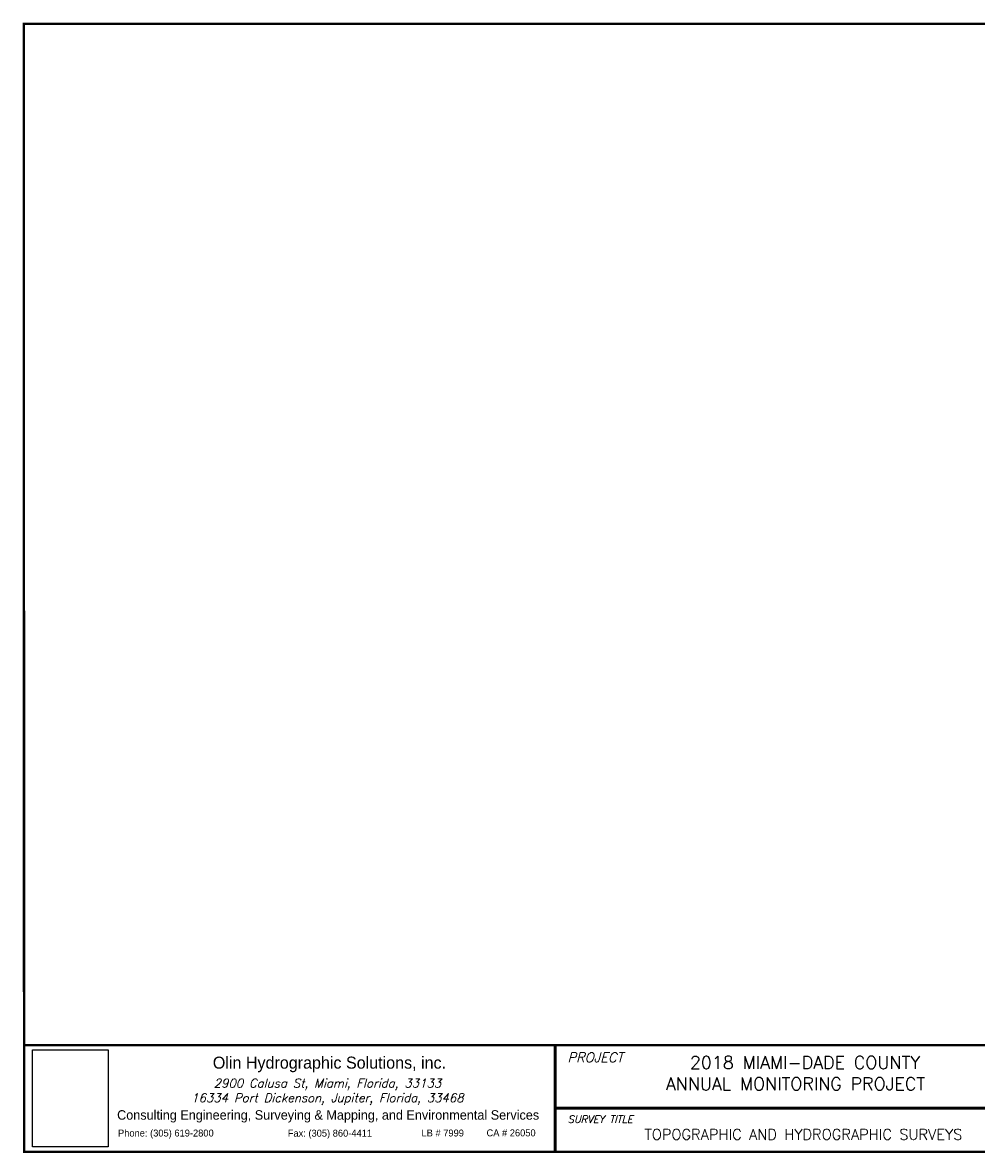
# Model space of a CAD drawing. Header units: feet. Extents: x 0 to 34.5, y 0 to 23.5.
# Tile 1 of 2: x 0 to 19.8, y 0 to 23.5. Entities that reach past the tile are written whole.
import ezdxf
from ezdxf.enums import TextEntityAlignment as Align

# ---------------------------------------------------------------- set-up
doc = ezdxf.new("R2010")
doc.units = ezdxf.units.FT
doc.header["$MEASUREMENT"] = 0
doc.layers.add('TB FRAME', color=7, linetype='Continuous')
doc.styles.add('EURO', font='Euro____.pfb')
doc.styles.add('ITALICC', font='italicc')
doc.styles.add('ITALICT', font='italict')
doc.styles.add('ROMANS', font='Euro____.pfb', dxfattribs={"height": 1.2})
doc.styles.get("Standard").update_dxf_attribs({"font": 'simplex.shx'})
picture_1 = doc.add_image_def('image1.jpg', size_in_pixel=(1092, 1396))

msp = doc.modelspace()

# ---------------------------------------------------------------- linework, layer by layer
at = {"layer": 'TB FRAME', "color": 7, "const_width": 0.0503}
msp.add_lwpolyline([(-0.005, 23.502), (34.496, 23.5), (34.496, 0), (0, 0), (-0.005, 23.502)], dxfattribs=at)
at = {"layer": 'TB FRAME'}
for points, const_width in [([(34.496, 2.221), (0, 2.221)], 0.0503), ([(11.062, 2.221), (11.062, 0)], 0.0644), ([(11.062, 0.911), (22.692, 0.911)], 0.0644)]:
    msp.add_lwpolyline(points, dxfattribs=dict(at, const_width=const_width))

# ---------------------------------------------------------------- texts
at = {"layer": 'TB FRAME', "color": 1, "style": 'EURO'}
msp.add_text('Olin Hydrographic Solutions, inc. ', height=0.25048, dxfattribs=at).set_placement((3.932, 1.733))
at = {"layer": 'TB FRAME'}
for s, height, style, p in [('PROJECT', 0.1988, 'ITALICC', (11.322, 1.869)), ('SURVEY TITLE', 0.15093, 'ITALICC', (11.325, 0.603)), ('Phone: (305) 619-2800', 0.14492, 'ROMANS', (1.957, 0.319)), ('Fax: (305) 860-4411', 0.14492, 'ROMANS', (5.493, 0.316)), ('LB # 7999', 0.1449, 'ROMANS', (8.28, 0.32)), ('CA # 26050', 0.1449, 'ROMANS', (9.634, 0.323))]:
    msp.add_text(s, height=height, dxfattribs=dict(at, style=style)).set_placement(p)
for s, height, style, p in [('2900 Calusa St, Miami, Florida, 33133', 0.17892, 'ITALICT', (6.32, 1.342)), ('16334 Port Dickenson, Jupiter, Florida, 33468', 0.17892, 'ITALICT', (6.32, 1.036)), ('Consulting Engineering, Surveying & Mapping, and Environmental Services ', 0.19681, 'EURO', (6.371, 0.67))]:
    msp.add_text(s, height=height, dxfattribs=dict(at, style=style)).set_placement(p, align=Align.CENTER)
at = {"layer": 'TB FRAME', "attachment_point": 1}
for s, insert, char_height, width in [('\\pi0.50086;2018 MIAMI-DADE COUNTY ANNUAL MONITORING PROJECT', (13.371, 1.995), 0.2664, 6.45657), ('TOPOGRAPHIC AND HYDROGRAPHIC SURVEYS', (12.925, 0.473), 0.222, 9.25122)]:
    msp.add_mtext(s, dxfattribs=dict(at, insert=insert, char_height=char_height, width=width))

# ---------------------------------------------------------------- pictures from other files: only their frames are drawn
at = {"layer": 'TB FRAME'}
image = msp.add_image(picture_1, insert=(0.177, 0.107), size_in_units=(1.578, 2.018), dxfattribs=at)
image.dxf.flags = 7

doc.saveas('drawing.dxf')
